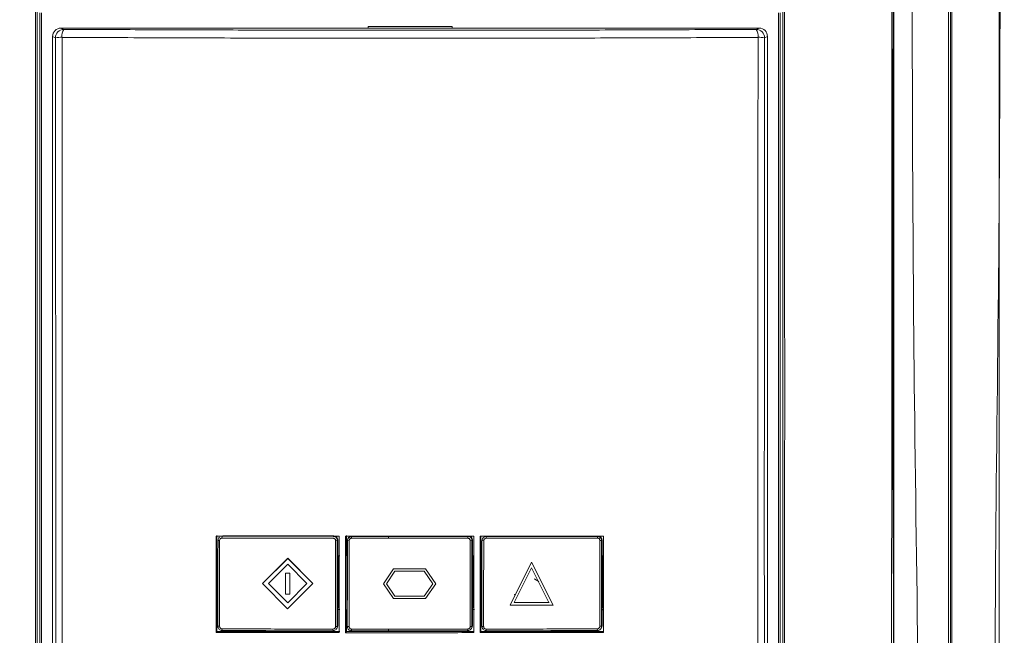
# Model space of a CAD drawing. Header units: millimetres. Extents: x 105 to 1419, y 95 to 961.
# Tile 38 of 43: x 718 to 835, y 651 to 724. Entities that reach past the tile are written whole.
import ezdxf

# ---------------------------------------------------------------- set-up
doc = ezdxf.new("R2010")
doc.units = ezdxf.units.MM
doc.header["$LTSCALE"] = 5

msp = doc.modelspace()

# ---------------------------------------------------------------- linework, layer by layer
at = {"color": 7, "linetype": 'Continuous', "lineweight": 15}
for p, q in [((828.46, 806.04), (828.46, 600.58)), ((828.72, 600.68), (828.72, 805.77)), ((828.87, 805.78), (828.87, 600.69)), ((720.45, 614.48), (720.45, 725.25)), ((720.65, 725.24), (720.65, 614.48)), ((808.26, 614.48), (808.26, 725.24)), ((808.46, 725.25), (808.46, 614.48)), ((759.46, 723.62), (769.46, 723.62)), ((759.46, 723.41), (759.46, 723.62)), ((759.46, 723.41), (759.46, 723.62)), ((769.46, 723.62), (769.45, 723.41)), ((769.46, 723.62), (769.46, 723.41)), ((721.96, 707.71), (721.96, 722.41)), ((722.3, 722.26), (721.96, 722.41)), ((760.17, 723.41), (722.95, 723.41)), ((722.95, 723.41), (723.3, 723.26)), ((768.75, 723.41), (760.17, 723.41)), ((805.96, 723.41), (768.75, 723.41)), ((805.61, 723.26), (805.96, 723.41)), ((806.96, 722.41), (806.61, 722.26)), ((806.96, 707.71), (806.96, 722.41)), ((721.96, 699.13), (721.96, 707.71)), ((806.96, 699.13), (806.96, 707.71)), ((721.96, 623.74), (721.96, 699.13)), ((806.96, 623.74), (806.96, 699.13)), ((741.5, 660.65), (741.5, 663.05)), ((741.8, 662.85), (741.74, 662.78)), ((742.13, 662.96), (742.1, 662.76)), ((742.18, 663.03), (755.38, 663.03)), ((755.3, 662.74), (755.3, 662.78)), ((772.04, 662.97), (756.78, 662.97)), ((756.9, 663.05), (756.9, 660.65)), ((757.19, 662.85), (757.12, 662.76)), ((757.51, 662.94), (757.5, 662.74)), ((761.89, 662.94), (761.89, 662.74)), ((771.32, 662.74), (771.31, 662.94)), ((787.45, 662.98), (772.78, 662.97)), ((772.89, 660.64), (772.89, 663.04)), ((773.19, 662.84), (773.13, 662.76)), ((773.51, 662.94), (773.52, 662.74)), ((786.76, 662.76), (786.73, 662.96)), ((741.82, 662.48), (741.63, 662.46)), ((755.81, 662.44), (755.61, 662.45)), ((755.88, 662.53), (755.81, 662.44)), ((755.88, 662.53), (755.88, 660.43)), ((757.21, 662.45), (757.01, 662.44)), ((771.81, 662.44), (771.61, 662.45)), ((771.88, 662.53), (771.81, 662.44)), ((771.88, 662.53), (771.88, 660.43)), ((773.21, 662.45), (773.01, 662.44)), ((787.23, 662.46), (787.03, 662.48)), ((787.28, 662.52), (787.23, 662.46)), ((787.28, 662.52), (787.28, 660.42)), ((741.62, 660.65), (741.5, 660.65)), ((741.53, 660.65), (741.53, 654.29)), ((741.62, 660.52), (741.53, 660.51)), ((741.62, 660.49), (741.53, 660.49)), ((746.91, 657.35), (749.91, 660.35)), ((749.91, 660.34), (746.91, 657.35)), ((749.91, 660.35), (752.91, 657.34)), ((749.91, 660.35), (749.91, 660.34)), ((752.9, 657.34), (749.91, 660.34)), ((756.1, 660.65), (755.88, 660.65)), ((755.96, 660.53), (755.88, 660.53)), ((755.88, 660.43), (755.93, 660.49)), ((755.93, 654.49), (755.93, 660.49)), ((756.04, 660.49), (755.93, 660.49)), ((756.9, 660.65), (757.01, 660.65)), ((756.93, 660.65), (756.93, 654.28)), ((757.01, 660.52), (756.93, 660.51)), ((757.01, 660.49), (756.93, 660.49)), ((771.88, 660.64), (772.09, 660.64)), ((771.96, 660.52), (771.88, 660.52)), ((771.88, 660.43), (771.93, 660.48)), ((771.93, 654.48), (771.93, 660.48)), ((772.04, 660.48), (771.93, 660.48)), ((772.89, 660.64), (773.01, 660.64)), ((772.93, 660.64), (772.93, 654.28)), ((773.01, 660.51), (772.93, 660.51)), ((773.01, 660.48), (772.93, 660.48)), ((787.28, 660.64), (787.49, 660.64)), ((787.36, 660.52), (787.28, 660.52)), ((787.28, 660.42), (787.32, 660.48)), ((787.32, 654.48), (787.32, 660.48)), ((787.45, 660.48), (787.32, 660.48)), ((749.91, 659.64), (747.62, 657.34)), ((752.2, 657.34), (749.91, 659.64)), ((762.49, 659.11), (761.29, 657.33)), ((766.31, 659.11), (762.49, 659.11)), ((766.31, 659.11), (762.49, 659.11)), ((762.49, 659.11), (762.49, 659.11)), ((767.51, 657.33), (766.31, 659.11)), ((767.51, 657.33), (766.31, 659.11)), ((766.31, 659.11), (766.31, 659.11)), ((778.91, 659.89), (776.35, 654.79)), ((778.91, 659.22), (776.84, 655.09)), ((776.84, 655.09), (778.91, 659.22)), ((778.91, 659.89), (781.46, 654.79)), ((781.46, 654.79), (778.91, 659.89)), ((778.91, 659.89), (778.91, 659.89)), ((780.97, 655.09), (778.91, 659.22)), ((749.66, 658.59), (750.16, 658.59)), ((749.66, 658.59), (749.66, 656.09)), ((750.16, 658.59), (749.66, 658.59)), ((749.66, 658.59), (749.66, 658.59)), ((750.16, 656.09), (750.16, 658.59)), ((750.16, 658.59), (750.16, 656.09)), ((750.16, 658.59), (750.16, 658.59)), ((762.65, 658.81), (761.65, 657.33)), ((762.65, 658.81), (761.65, 657.33)), ((766.15, 658.81), (762.65, 658.81)), ((767.15, 657.33), (766.15, 658.81)), ((746.91, 657.35), (749.9, 654.34)), ((746.91, 657.35), (746.91, 657.35)), ((749.91, 655.05), (747.62, 657.35)), ((747.62, 657.34), (749.91, 655.05)), ((749.9, 654.34), (752.9, 657.34)), ((749.91, 655.05), (752.2, 657.34)), ((752.2, 657.34), (749.91, 655.05)), ((752.91, 657.34), (752.9, 657.34)), ((761.29, 657.33), (762.49, 655.56)), ((761.65, 657.33), (762.65, 655.86)), ((761.65, 657.33), (762.65, 655.86)), ((761.65, 657.33), (761.65, 657.33)), ((766.15, 655.86), (767.15, 657.33)), ((766.31, 655.56), (767.51, 657.33)), ((766.31, 655.56), (767.51, 657.33)), ((767.51, 657.33), (767.51, 657.33)), ((750.16, 656.09), (749.66, 656.09)), ((750.16, 656.09), (750.16, 656.09)), ((762.49, 655.56), (766.31, 655.56)), ((762.65, 655.86), (766.15, 655.86)), ((762.65, 655.86), (766.15, 655.86)), ((762.65, 655.86), (762.65, 655.86)), ((766.31, 655.56), (766.31, 655.56)), ((776.91, 655.96), (776.89, 656.09)), ((741.53, 654.49), (741.62, 654.49)), ((749.91, 655.05), (749.91, 655.05)), ((755.93, 654.49), (755.88, 654.43)), ((755.88, 654.43), (755.88, 652.33)), ((755.93, 654.49), (756.03, 654.49)), ((756.93, 654.49), (757, 654.49)), ((771.93, 654.48), (771.88, 654.43)), ((771.88, 654.43), (771.88, 652.33)), ((771.93, 654.48), (772.03, 654.48)), ((772.93, 654.48), (773.01, 654.48)), ((781.46, 654.79), (776.35, 654.79)), ((780.97, 655.09), (776.84, 655.09)), ((776.84, 655.09), (776.84, 655.09)), ((776.84, 655.09), (780.98, 655.09)), ((781.46, 654.79), (781.46, 654.79)), ((787.32, 654.48), (787.28, 654.42)), ((787.28, 654.42), (787.28, 652.33)), ((787.32, 654.48), (787.45, 654.48)), ((741.53, 654.29), (741.5, 654.25)), ((741.5, 651.65), (741.5, 654.25)), ((741.5, 654.25), (741.62, 654.25)), ((741.53, 654.29), (741.62, 654.29)), ((755.88, 654.28), (756.12, 654.28)), ((755.88, 654.25), (756.1, 654.25)), ((756.9, 654.25), (756.93, 654.28)), ((756.9, 654.25), (756.9, 651.65)), ((757, 654.25), (756.9, 654.25)), ((756.93, 654.28), (757, 654.28)), ((771.88, 654.28), (772.11, 654.28)), ((772.09, 654.25), (771.88, 654.25)), ((772.89, 654.25), (772.93, 654.28)), ((772.89, 651.65), (772.89, 654.25)), ((773.01, 654.25), (772.89, 654.25)), ((772.93, 654.28), (773.01, 654.28)), ((787.28, 654.28), (787.51, 654.28)), ((787.49, 654.24), (787.28, 654.24)), ((741.62, 652.26), (741.81, 652.26)), ((755.6, 652.24), (755.8, 652.24)), ((755.8, 652.24), (755.88, 652.33)), ((757, 652.23), (757.2, 652.24)), ((771.61, 652.24), (771.8, 652.23)), ((771.8, 652.23), (771.88, 652.33)), ((773, 652.24), (773.2, 652.24)), ((787.02, 652.26), (787.22, 652.26)), ((787.22, 652.26), (787.28, 652.33)), ((741.39, 651.53), (741.5, 651.65)), ((741.5, 651.65), (756.1, 651.65)), ((742.09, 651.95), (742.12, 651.75)), ((755.3, 651.74), (755.29, 651.93)), ((755.69, 651.92), (755.77, 652.02)), ((756.77, 651.5), (756.9, 651.65)), ((756.9, 651.65), (772.09, 651.65)), ((757.49, 651.93), (757.5, 651.73)), ((761.88, 651.73), (761.88, 651.93)), ((771.3, 651.73), (771.31, 651.94)), ((771.69, 651.92), (771.77, 652.01)), ((772.78, 651.51), (772.89, 651.65)), ((772.89, 651.65), (787.49, 651.64)), ((773.51, 651.93), (773.5, 651.74)), ((786.72, 651.75), (786.74, 651.95)), ((787.11, 651.94), (787.17, 652.01))]:
    msp.add_line(p, q, dxfattribs=at)
at = {"color": 7, "linetype": 'Continuous', "lineweight": 15, "flags": 128}
for points in [[(821.96, 603.79), (821.96, 605.35), (821.96, 608.26), (821.96, 611.17), (821.96, 620.3), (821.96, 636.62), (821.96, 665.76), (821.96, 807.02)], [(779.21, 657.91), (779.3, 657.88), (779.75, 657.6)]]:
    msp.add_lwpolyline(points, dxfattribs=at)
at = {"color": 7, "linetype": 'Continuous', "lineweight": 15}
for centre, radius, start, end in [((723.3, 722.26), 1, 90.1116, 179.8628), ((722.94, 718.36), 3.96, 87.9453, 99.2892), ((724.37, 722.52), 1.31, 145.2428, 188.885), ((804.54, 722.52), 1.31, 351.115, 34.7572), ((805.61, 722.26), 1, 0.1372, 89.8884), ((805.97, 718.36), 3.96, 80.7108, 92.0547), ((755.38, 662.53), 0.5, 0.0047, 89.9836), ((771.38, 662.53), 0.5, 0.0054, 62.8757), ((786.78, 662.52), 0.5, 0.0016, 66.6015), ((755.38, 652.33), 0.5, 320.8931, 359.9993), ((771.38, 652.33), 0.5, 320.8929, 359.9995), ((786.78, 652.33), 0.5, 320.8901, 0.0022)]:
    msp.add_arc(centre, radius, start, end, dxfattribs=at)
for centre, major_axis, start_param, end_param in [((722.96, 722.41), (0.764, -0.649), 2.276697, 3.844754), ((805.95, 722.41), (0.764, 0.649), 5.580023, 7.148081)]:
    msp.add_ellipse(centre, major_axis=major_axis, ratio=0.997229, start_param=start_param, end_param=end_param, dxfattribs=at)
for points, knots in [([(704.46, 807.26), (704.46, 767.93), (704.46, 711.3), (704.46, 647.04), (704.46, 621.13), (704.46, 611.52), (704.46, 608.52), (704.46, 605.53), (704.45, 602.53), (704.46, 599.49), (705.71, 596.25), (707.93, 593.29), (710.1, 589.93), (712.32, 586.64), (714.17, 583.84), (715.74, 581.52), (717.02, 579.46), (719.01, 577.27), (721.86, 575.76), (724.81, 575.34), (727.31, 575.42), (729.59, 575.4), (734.99, 575.41), (743.45, 575.4), (755.04, 575.41), (766.65, 575.4), (778.37, 575.41), (790.29, 575.38), (799.23, 575.46), (805.58, 575.36), (808.95, 576.57), (811.53, 578.88), (813.05, 581.35), (814.44, 583.39), (815.73, 585.34), (817.07, 587.34), (818.45, 589.41), (819.91, 591.59), (821.37, 593.82), (823.01, 596.11), (824.34, 598.87), (825.33, 626.15), (823.79, 695.21), (824.2, 763.72), (824.46, 807.26)], [0, 0, 0, 0, 0.210693, 0.303394, 0.344186, 0.349529, 0.354871, 0.360213, 0.365556, 0.370983, 0.376371, 0.383753, 0.390783, 0.397775, 0.404988, 0.40878, 0.412789, 0.417945, 0.424439, 0.429606, 0.433738, 0.437806, 0.441821, 0.462638, 0.483084, 0.503898, 0.524796, 0.545874, 0.567667, 0.572739, 0.579753, 0.586225, 0.590909, 0.595245, 0.599402, 0.603452, 0.60811, 0.612766, 0.617496, 0.622393, 0.627865, 0.633556, 0.767142, 1, 1, 1, 1]), ([(821.91, 806.76), (821.9, 791.64), (821.88, 761.41), (821.89, 716.01), (821.78, 670.57), (822.11, 634.1), (821.65, 611.59), (822.01, 603.21), (821.93, 600.19), (820.91, 597.7), (819.59, 595.78), (816.78, 591.82), (813.6, 587.05), (810.56, 582.12), (808.39, 579.52), (806.07, 578.3), (800.84, 577.88), (789.5, 578.33), (771.92, 578.07), (752.28, 578.18), (737.44, 578.08), (729.01, 578.17), (725.56, 578.07), (723.5, 578.18), (721.31, 579.01), (718.84, 581.2), (716.69, 584.63), (714.02, 588.95), (710.89, 593.32), (708.15, 597.07), (706.75, 601.23), (706.9, 605.36), (707.37, 621.37), (706.9, 649.05), (707.09, 688.2), (707.03, 727.75), (707.03, 767.27), (707.01, 793.6), (707, 806.76)], [0, 0, 0, 0, 0.082469, 0.164937, 0.247406, 0.329874, 0.363611, 0.369672, 0.375674, 0.379842, 0.38409, 0.388344, 0.406253, 0.415289, 0.419902, 0.424528, 0.429085, 0.448203, 0.486447, 0.52469, 0.555112, 0.567209, 0.570564, 0.573901, 0.578426, 0.582953, 0.591628, 0.600328, 0.610631, 0.620907, 0.625421, 0.634229, 0.643078, 0.712831, 0.784598, 0.856365, 0.928182, 1, 1, 1, 1]), ([(707.14, 806.77), (707.15, 793.61), (707.17, 767.28), (707.19, 727.75), (707.18, 688.22), (707.24, 649.03), (707.07, 621.42), (707.21, 606.17), (707.11, 602.94), (707.12, 600.49), (707.95, 598.02), (709.49, 595.79), (711.66, 592.7), (714.07, 588.99), (716.49, 585.46), (718.19, 582.77), (719.52, 580.75), (721.39, 579.15), (723.53, 578.31), (725.57, 578.25), (729.01, 578.28), (737.44, 578.26), (752.27, 578.31), (771.92, 578.22), (789.5, 578.48), (800.83, 578.03), (806.03, 578.44), (808.3, 579.64), (810.45, 582.22), (813.47, 587.14), (816.93, 592.17), (819.73, 596.33), (820.98, 598.27), (821.63, 599.88), (821.77, 601.56), (821.72, 603.76), (821.77, 611.62), (821.69, 634.08), (821.73, 670.58), (821.72, 716.01), (821.74, 761.42), (821.76, 791.65), (821.77, 806.77)], [0, 0, 0, 0, 0.071874, 0.14376, 0.215583, 0.287419, 0.357232, 0.366043, 0.370461, 0.37486, 0.379286, 0.38442, 0.389567, 0.399852, 0.408528, 0.412874, 0.417209, 0.421647, 0.426086, 0.429388, 0.432729, 0.444836, 0.475287, 0.513561, 0.551847, 0.570983, 0.575461, 0.579998, 0.584525, 0.593569, 0.611495, 0.617739, 0.620915, 0.624066, 0.627042, 0.630039, 0.636072, 0.669839, 0.75237, 0.834919, 0.91745, 1, 1, 1, 1]), ([(712.13, 569.44), (712.7, 568.75), (713.83, 567.37), (715.87, 566.36), (718.03, 565.87), (720.25, 565.85), (746.38, 566.54), (774.16, 566.24), (803.39, 565.81), (808.46, 565.73), (811.96, 566.05), (813.89, 566.66), (816.23, 568.48), (818.12, 571.05), (819.91, 573.96), (823.99, 580.46), (828.14, 586.73), (832.4, 592.66), (833.63, 594.61), (834.63, 597.66), (835.13, 601.82), (835.07, 607.53), (834.59, 613.26), (833.65, 641.5), (834.9, 705.69), (834.59, 767.94), (834.4, 805.78)], [0, 0, 0, 0, 0.007613, 0.0152242, 0.0190093, 0.0266047, 0.0342304, 0.2440015, 0.2648771, 0.2857322, 0.2874505, 0.2951005, 0.3027508, 0.3125214, 0.3223529, 0.3321867, 0.37862, 0.3869282, 0.3951792, 0.3982411, 0.4144884, 0.4308855, 0.4474514, 0.4639305, 0.6741563, 1, 1, 1, 1]), ([(834.5, 805.78), (834.5, 805.68), (834.5, 805.18), (834.5, 803.08), (834.5, 794.7), (834.5, 761.15), (834.5, 694.03), (834.5, 633.4), (834.5, 598.2), (834.5, 598.2)], [0, 0, 0, 0, 0.001443, 0.007215, 0.030301, 0.122647, 0.492031, 1, 1, 1, 1, 1]), ([(719.94, 614.4), (719.93, 632.96), (719.91, 653.89), (719.91, 684.32), (719.92, 702.82), (719.93, 718.94), (719.93, 725.57)], [0, 0, 0, 0, 0.500611, 0.564698, 0.821048, 1, 1, 1, 1]), ([(720.14, 725.56), (720.13, 707.06), (720.11, 670.02), (720.13, 632.95), (720.14, 614.4)], [0, 0, 0, 0, 0.499386, 1, 1, 1, 1]), ([(808.77, 614.4), (808.78, 632.95), (808.8, 670.02), (808.78, 707.06), (808.77, 725.56)], [0, 0, 0, 0, 0.500614, 1, 1, 1, 1]), ([(808.98, 725.57), (808.99, 707.07), (809, 686.2), (808.99, 655.81), (808.99, 637.25), (808.98, 621.07), (808.97, 614.4)], [0, 0, 0, 0, 0.499383, 0.563513, 0.820037, 1, 1, 1, 1]), ([(722.31, 614.5), (722.32, 621.7), (722.33, 643.27), (722.34, 679.2), (722.31, 707.91), (722.3, 722.26)], [0, 0, 0, 0, 0.200379, 0.600189, 1, 1, 1, 1]), ([(723.08, 722.31), (723.09, 707.95), (723.12, 679.24), (723.11, 643.39), (723.1, 621.91), (723.09, 614.8)], [0, 0, 0, 0, 0.400889, 0.801781, 1, 1, 1, 1]), ([(805.83, 722.31), (802.29, 722.3), (795.2, 722.26), (784.42, 722.23), (773.6, 722.21), (763.56, 722.21), (754.36, 722.22), (744.93, 722.23), (734.46, 722.26), (726.87, 722.3), (723.08, 722.31)], [0, 0, 0, 0, 0.130151, 0.260302, 0.390454, 0.520605, 0.621033, 0.721461, 0.860731, 1, 1, 1, 1]), ([(723.3, 723.26), (726.53, 723.25), (732.98, 723.22), (742.82, 723.19), (752.75, 723.17), (763, 723.16), (773.54, 723.16), (784.31, 723.18), (795.03, 723.21), (802.08, 723.25), (805.61, 723.26)], [0, 0, 0, 0, 0.119179, 0.238359, 0.358878, 0.479397, 0.609334, 0.739699, 0.869635, 1, 1, 1, 1]), ([(805.82, 614.8), (805.82, 621.91), (805.8, 643.39), (805.79, 679.24), (805.82, 707.95), (805.83, 722.31)], [0, 0, 0, 0, 0.198219, 0.599111, 1, 1, 1, 1]), ([(806.61, 722.26), (806.6, 707.91), (806.57, 679.2), (806.58, 643.27), (806.6, 621.7), (806.6, 614.5)], [0, 0, 0, 0, 0.399811, 0.799621, 1, 1, 1, 1]), ([(741.39, 651.53), (741.39, 653.44), (741.4, 657.26), (741.4, 661.08), (741.4, 662.99)], [0, 0, 0, 0, 0.499991, 1, 1, 1, 1]), ([(756.04, 662.97), (756.03, 662.97), (751.14, 662.97), (746.26, 662.98), (741.41, 662.99), (741.4, 662.99)], [0, 0, 0, 0, 0.001844, 0.99845, 1, 1, 1, 1]), ([(741.74, 662.78), (741.73, 662.77), (741.68, 662.72), (741.64, 662.6), (741.63, 662.51), (741.63, 662.46)], [0, 0, 0, 0, 0.132736, 0.626031, 1, 1, 1, 1]), ([(741.82, 662.48), (741.83, 662.52), (741.84, 662.6), (741.91, 662.69), (742, 662.75), (742.07, 662.76), (742.1, 662.76)], [0, 0, 0, 0, 0.2796317, 0.5592045, 0.7795593, 1, 1, 1, 1]), ([(742.1, 662.76), (744.56, 662.76), (748.95, 662.75), (753.36, 662.74), (755.3, 662.74)], [0, 0, 0, 0, 0.559998, 1, 1, 1, 1]), ([(755.61, 662.45), (755.6, 662.5), (755.59, 662.58), (755.5, 662.68), (755.4, 662.73), (755.34, 662.74), (755.3, 662.74)], [0, 0, 0, 0, 0.279399, 0.558671, 0.779185, 1, 1, 1, 1]), ([(755.81, 662.44), (755.81, 662.49), (755.8, 662.6), (755.72, 662.75), (755.6, 662.87), (755.45, 662.93), (755.35, 662.94), (755.31, 662.95)], [0, 0, 0, 0, 0.192778, 0.406451, 0.621916, 0.83741, 1, 1, 1, 1]), ([(756.04, 662.97), (756.04, 661.06), (756.03, 657.24), (756.03, 653.42), (756.03, 651.51)], [0, 0, 0, 0, 0.499996, 1, 1, 1, 1]), ([(756.77, 651.5), (756.77, 653.41), (756.78, 657.23), (756.78, 661.05), (756.78, 662.97)], [0, 0, 0, 0, 0.498813, 1, 1, 1, 1]), ([(757.51, 662.94), (757.46, 662.94), (757.35, 662.93), (757.21, 662.85), (757.09, 662.73), (757.02, 662.59), (757.01, 662.49), (757.01, 662.44)], [0, 0, 0, 0, 0.191568, 0.405493, 0.619773, 0.834436, 1, 1, 1, 1]), ([(757.5, 662.74), (757.47, 662.74), (757.4, 662.73), (757.31, 662.68), (757.25, 662.6), (757.21, 662.52), (757.21, 662.47), (757.21, 662.45)], [0, 0, 0, 0, 0.221882, 0.443943, 0.662343, 0.876084, 1, 1, 1, 1]), ([(757.5, 662.74), (757.7, 662.74), (758.28, 662.74), (759.26, 662.74), (760.53, 662.74), (761.4, 662.74), (761.89, 662.74)], [0, 0, 0, 0, 0.133724, 0.4011728, 0.6686217, 1, 1, 1, 1]), ([(757.51, 662.94), (757.71, 662.94), (758.29, 662.94), (759.27, 662.94), (760.53, 662.94), (761.41, 662.94), (761.89, 662.94)], [0, 0, 0, 0, 0.133871, 0.401614, 0.669356, 1, 1, 1, 1]), ([(761.89, 662.94), (762.08, 662.94), (763.06, 662.94), (764.82, 662.94), (767.07, 662.94), (769.24, 662.94), (770.62, 662.94), (771.31, 662.94)], [0, 0, 0, 0, 0.062114, 0.310574, 0.559033, 0.779503, 1, 1, 1, 1]), ([(761.89, 662.74), (762.08, 662.74), (763.06, 662.74), (765.12, 662.74), (768.07, 662.74), (770.24, 662.74), (771.32, 662.74)], [0, 0, 0, 0, 0.062046, 0.310233, 0.655069, 1, 1, 1, 1]), ([(771.81, 662.44), (771.81, 662.49), (771.8, 662.6), (771.72, 662.75), (771.6, 662.86), (771.45, 662.93), (771.36, 662.94), (771.31, 662.94)], [0, 0, 0, 0, 0.190775, 0.405499, 0.620047, 0.83444, 1, 1, 1, 1]), ([(771.61, 662.45), (771.6, 662.49), (771.6, 662.55), (771.55, 662.64), (771.47, 662.7), (771.39, 662.74), (771.34, 662.74), (771.32, 662.74)], [0, 0, 0, 0, 0.2147208, 0.429531, 0.6437646, 0.8575524, 1, 1, 1, 1]), ([(772.04, 662.97), (772.04, 661.05), (772.03, 657.23), (772.03, 653.41), (772.03, 651.51)], [0, 0, 0, 0, 0.501152, 1, 1, 1, 1]), ([(772.78, 651.51), (772.78, 653.41), (772.78, 657.23), (772.78, 661.05), (772.78, 662.97)], [0, 0, 0, 0, 0.498869, 1, 1, 1, 1]), ([(773.51, 662.94), (773.46, 662.94), (773.36, 662.93), (773.21, 662.85), (773.09, 662.73), (773.02, 662.59), (773.02, 662.49), (773.01, 662.44)], [0, 0, 0, 0, 0.193438, 0.406444, 0.621123, 0.83722, 1, 1, 1, 1]), ([(773.52, 662.74), (773.48, 662.74), (773.39, 662.73), (773.29, 662.65), (773.22, 662.56), (773.21, 662.49), (773.21, 662.45)], [0, 0, 0, 0, 0.280348, 0.559661, 0.779775, 1, 1, 1, 1]), ([(773.51, 662.94), (773.71, 662.95), (774.69, 662.95), (776.05, 662.95), (778, 662.95), (779.56, 662.95), (781.12, 662.95), (782.64, 662.96), (784.51, 662.96), (785.99, 662.96), (786.73, 662.96)], [0, 0, 0, 0, 0.044214, 0.221073, 0.309502, 0.486362, 0.57479, 0.663219, 0.831597, 1, 1, 1, 1]), ([(773.52, 662.74), (776, 662.74), (780.42, 662.75), (784.82, 662.76), (786.76, 662.76)], [0, 0, 0, 0, 0.55999, 1, 1, 1, 1]), ([(787.23, 662.46), (787.23, 662.52), (787.22, 662.62), (787.14, 662.77), (787.01, 662.89), (786.87, 662.95), (786.77, 662.96), (786.73, 662.96)], [0, 0, 0, 0, 0.196005, 0.408937, 0.622244, 0.836507, 1, 1, 1, 1]), ([(787.03, 662.48), (787.02, 662.52), (787.01, 662.6), (786.94, 662.69), (786.85, 662.75), (786.79, 662.76), (786.76, 662.76)], [0, 0, 0, 0, 0.279703, 0.559232, 0.77953, 1, 1, 1, 1]), ([(787.45, 662.98), (787.45, 661.07), (787.45, 657.25), (787.45, 653.44), (787.44, 651.53)], [0, 0, 0, 0, 0.500879, 1, 1, 1, 1]), ([(741.62, 652.26), (741.62, 652.45), (741.62, 653.45), (741.62, 655.23), (741.62, 658.44), (741.62, 660.85), (741.63, 662.46)], [0, 0, 0, 0, 0.058295, 0.291477, 0.524657, 1, 1, 1, 1]), ([(741.81, 652.26), (741.82, 654.17), (741.82, 657.58), (741.82, 660.98), (741.82, 662.48)], [0, 0, 0, 0, 0.559998, 1, 1, 1, 1]), ([(755.61, 662.45), (755.61, 661.3), (755.61, 659.39), (755.6, 656.74), (755.6, 654.49), (755.6, 652.99), (755.6, 652.24)], [0, 0, 0, 0, 0.34, 0.559999, 0.779999, 1, 1, 1, 1]), ([(755.81, 662.44), (755.81, 662.26), (755.81, 661.33), (755.81, 659.16), (755.81, 655.95), (755.8, 653.47), (755.8, 652.24)], [0, 0, 0, 0, 0.054672, 0.273355, 0.636665, 1, 1, 1, 1]), ([(757, 652.23), (757, 652.43), (757, 653.38), (757, 655.56), (757.01, 658.16), (757.01, 660.61), (757.01, 661.83), (757.01, 662.44)], [0, 0, 0, 0, 0.056114, 0.280573, 0.640274, 0.820136, 1, 1, 1, 1]), ([(757.2, 652.24), (757.2, 652.43), (757.2, 653.39), (757.2, 655.57), (757.2, 658.78), (757.21, 661.23), (757.21, 662.45)], [0, 0, 0, 0, 0.056089, 0.280445, 0.640211, 1, 1, 1, 1]), ([(771.61, 662.45), (771.61, 662.26), (771.61, 661.28), (771.61, 659.09), (771.61, 655.88), (771.61, 653.46), (771.61, 652.24)], [0, 0, 0, 0, 0.057328, 0.286638, 0.643307, 1, 1, 1, 1]), ([(771.81, 662.44), (771.81, 662.25), (771.81, 661.27), (771.81, 659.08), (771.81, 655.88), (771.8, 653.45), (771.8, 652.23)], [0, 0, 0, 0, 0.057354, 0.28677, 0.643372, 1, 1, 1, 1]), ([(773, 652.24), (773, 652.42), (773.01, 653.34), (773.01, 655.5), (773.01, 658.72), (773.01, 661.2), (773.01, 662.44)], [0, 0, 0, 0, 0.053891, 0.269458, 0.634717, 1, 1, 1, 1]), ([(773.2, 652.24), (773.2, 653.4), (773.2, 655.31), (773.21, 657.96), (773.21, 660.21), (773.21, 661.71), (773.21, 662.45)], [0, 0, 0, 0, 0.339999, 0.559999, 0.779999, 1, 1, 1, 1]), ([(787.03, 662.48), (787.03, 660.57), (787.02, 657.17), (787.02, 653.76), (787.02, 652.26)], [0, 0, 0, 0, 0.560001, 1, 1, 1, 1]), ([(787.23, 662.46), (787.23, 662.26), (787.23, 661.26), (787.23, 659.45), (787.23, 657.05), (787.22, 654.65), (787.22, 653.05), (787.22, 652.26)], [0, 0, 0, 0, 0.059057, 0.295287, 0.531516, 0.765754, 1, 1, 1, 1]), ([(741.62, 652.26), (741.62, 652.2), (741.63, 652.1), (741.71, 651.95), (741.83, 651.83), (741.98, 651.77), (742.07, 651.76), (742.12, 651.75)], [0, 0, 0, 0, 0.195927, 0.407589, 0.621761, 0.837997, 1, 1, 1, 1]), ([(741.81, 652.26), (741.82, 652.22), (741.83, 652.13), (741.9, 652.03), (741.99, 651.97), (742.06, 651.96), (742.09, 651.95)], [0, 0, 0, 0, 0.2803108, 0.559524, 0.7795096, 1, 1, 1, 1]), ([(755.29, 651.93), (755.34, 651.94), (755.43, 651.95), (755.53, 652.03), (755.59, 652.13), (755.6, 652.21), (755.6, 652.24)], [0, 0, 0, 0, 0.279644, 0.559263, 0.779627, 1, 1, 1, 1]), ([(755.3, 651.74), (755.35, 651.74), (755.46, 651.75), (755.6, 651.82), (755.72, 651.94), (755.79, 652.09), (755.8, 652.19), (755.8, 652.24)], [0, 0, 0, 0, 0.184515, 0.3990263, 0.6134648, 0.827983, 1, 1, 1, 1]), ([(757, 652.23), (757.01, 652.19), (757.02, 652.08), (757.09, 651.93), (757.21, 651.81), (757.36, 651.75), (757.46, 651.74), (757.5, 651.73)], [0, 0, 0, 0, 0.189402, 0.403725, 0.618615, 0.833745, 1, 1, 1, 1]), ([(757.49, 651.93), (757.46, 651.93), (757.4, 651.94), (757.31, 651.99), (757.25, 652.06), (757.21, 652.15), (757.2, 652.21), (757.2, 652.24)], [0, 0, 0, 0, 0.202405, 0.404682, 0.611178, 0.828122, 1, 1, 1, 1]), ([(771.3, 651.73), (771.35, 651.74), (771.46, 651.75), (771.61, 651.83), (771.72, 651.95), (771.79, 652.09), (771.8, 652.19), (771.8, 652.23)], [0, 0, 0, 0, 0.191246, 0.405918, 0.620723, 0.835544, 1, 1, 1, 1]), ([(771.31, 651.94), (771.34, 651.94), (771.41, 651.95), (771.5, 652), (771.57, 652.08), (771.6, 652.16), (771.61, 652.22), (771.61, 652.24)], [0, 0, 0, 0, 0.2169924, 0.4337529, 0.6523186, 0.863793, 1, 1, 1, 1]), ([(773, 652.24), (773.01, 652.19), (773.02, 652.08), (773.09, 651.94), (773.21, 651.82), (773.36, 651.75), (773.46, 651.74), (773.5, 651.74)], [0, 0, 0, 0, 0.18357, 0.398033, 0.612325, 0.826741, 1, 1, 1, 1]), ([(773.51, 651.93), (773.47, 651.94), (773.38, 651.95), (773.27, 652.03), (773.21, 652.13), (773.21, 652.21), (773.2, 652.24)], [0, 0, 0, 0, 0.279736, 0.55937, 0.779679, 1, 1, 1, 1]), ([(786.72, 651.75), (786.77, 651.76), (786.88, 651.77), (787.03, 651.85), (787.15, 651.97), (787.21, 652.12), (787.22, 652.22), (787.22, 652.26)], [0, 0, 0, 0, 0.197939, 0.412004, 0.629589, 0.845881, 1, 1, 1, 1]), ([(786.74, 651.95), (786.79, 651.96), (786.87, 651.97), (786.96, 652.06), (787.01, 652.16), (787.02, 652.23), (787.02, 652.26)], [0, 0, 0, 0, 0.27973, 0.558634, 0.778862, 1, 1, 1, 1]), ([(756.03, 651.51), (753.59, 651.51), (748.69, 651.51), (743.83, 651.53), (741.39, 651.53)], [0, 0, 0, 0, 0.500152, 1, 1, 1, 1]), ([(755.29, 651.93), (752.82, 651.93), (748.42, 651.94), (744.03, 651.95), (742.09, 651.95)], [0, 0, 0, 0, 0.5599908, 1, 1, 1, 1]), ([(755.3, 651.74), (755.12, 651.74), (754.2, 651.74), (752.91, 651.74), (751.07, 651.74), (749.6, 651.74), (747.76, 651.74), (746.29, 651.75), (744.74, 651.75), (743.47, 651.75), (742.57, 651.75), (742.12, 651.75)], [0, 0, 0, 0, 0.041811, 0.209059, 0.292682, 0.459929, 0.543552, 0.7108, 0.794423, 0.897209, 1, 1, 1, 1]), ([(772.03, 651.51), (769.49, 651.5), (764.4, 651.5), (759.32, 651.5), (756.77, 651.5)], [0, 0, 0, 0, 0.49997, 1, 1, 1, 1]), ([(761.88, 651.93), (761.69, 651.93), (760.77, 651.93), (759.31, 651.93), (758.03, 651.93), (757.49, 651.93)], [0, 0, 0, 0, 0.12611, 0.630556, 1, 1, 1, 1]), ([(761.88, 651.73), (761.7, 651.73), (760.77, 651.73), (759.32, 651.73), (758.04, 651.73), (757.5, 651.73)], [0, 0, 0, 0, 0.126235, 0.631181, 1, 1, 1, 1]), ([(771.31, 651.94), (771.12, 651.94), (770.15, 651.94), (768.09, 651.94), (765.14, 651.93), (762.97, 651.93), (761.88, 651.93)], [0, 0, 0, 0, 0.0615919, 0.3079633, 0.6539308, 1, 1, 1, 1]), ([(771.3, 651.73), (771.11, 651.73), (770.14, 651.73), (768.4, 651.73), (765.45, 651.73), (763.28, 651.73), (761.88, 651.73)], [0, 0, 0, 0, 0.061655, 0.308279, 0.554903, 1, 1, 1, 1]), ([(787.44, 651.53), (785.01, 651.53), (780.13, 651.52), (775.23, 651.51), (772.78, 651.51)], [0, 0, 0, 0, 0.499787, 1, 1, 1, 1]), ([(786.72, 651.75), (786.67, 651.75), (786.58, 651.75), (786.31, 651.75), (785.34, 651.75), (784.04, 651.75), (782.2, 651.75), (780.72, 651.74), (778.86, 651.74), (777.38, 651.74), (775.87, 651.74), (774.7, 651.74), (773.9, 651.74), (773.5, 651.74)], [0, 0, 0, 0, 0.010505, 0.021009, 0.063026, 0.231098, 0.315132, 0.483203, 0.567237, 0.735308, 0.819342, 0.909669, 1, 1, 1, 1]), ([(786.74, 651.95), (784.28, 651.95), (779.88, 651.94), (775.46, 651.93), (773.51, 651.93)], [0, 0, 0, 0, 0.559997, 1, 1, 1, 1])]:
    msp.add_open_spline(points, degree=3, knots=knots, dxfattribs=at)

doc.saveas('drawing.dxf')
